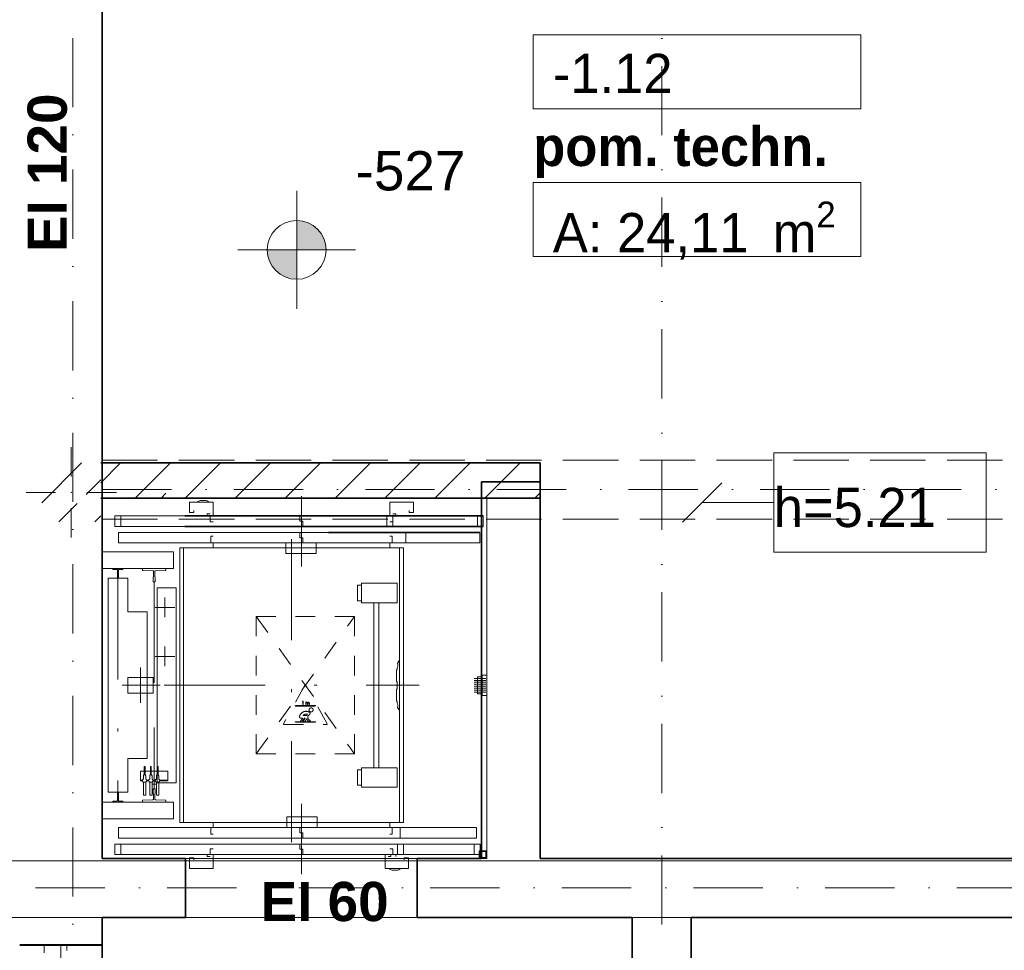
# Model space of a CAD drawing. Header units: millimetres. Extents: x -34676 to 172266, y 39940 to 476087.
# Tile 12 of 256: x -10845 to -5830, y 245973 to 250716. Entities that reach past the tile are written whole.
import ezdxf

# ---------------------------------------------------------------- set-up
doc = ezdxf.new("R2010")
doc.units = ezdxf.units.MM
doc.header["$MEASUREMENT"] = 0
for name, pattern in [('DASHED', [2, 1, -1]), ('Krawędzie ukryte', [3.912222, 2.822222, -1.09]), ('Kropki i Kreski', [6.702778, 3.527778, -1.763889, 0, -1.411111]), ('TRAZO_Y_PUNTO', [10.3, 5.15, -2.5, 0.15, -2.5])]:
    doc.linetypes.add(name, pattern=pattern)
for name, color, linetype in [('#podkład', 252, 'Continuous'), ('- strefy pomieszczeń', 7, 'Continuous'), ('Drzwi Archicad', 7, 'Continuous'), ('Konstrukcja - Belki', 7, 'Continuous'), ('Konstrukcja - Siatka mod', 7, 'Continuous'), ('Konstrukcja - Stropy', 7, 'Continuous'), ('Konstrukcja - Słupy', 7, 'Continuous'), ('Konstrukcja - Ściany działowe', 7, 'Continuous'), ('Konstrukcja - Ściany nośne wew..P', 7, 'Continuous'), ('Opisy - Etykiety', 7, 'Continuous'), ('Opisy - Tekst', 7, 'Continuous'), ('Wnętrze - Wyposażenie', 7, 'Continuous'), ('Wykończenie - Podłogi', 7, 'Continuous'), ('Wymiarowanie - Poziomy', 7, 'Continuous')]:
    doc.layers.add(name, color=color, linetype=linetype)
doc.styles.add('STYL_AUTOMATYCZNY_4', font='arial.ttf')
doc.styles.add('STYL_AUTOMATYCZNY_5', font='arial.ttf')
doc.styles.add('STYL_AUTOMATYCZNY_6', font='txt')
doc.styles.add('STYL_AUTOMATYCZNY_7', font='txt')
doc.styles.add('STYL_AUTOMATYCZNY_9', font='txt')

# ---------------------------------------------------------------- blocks, each defined once
blk = doc.blocks.new('SDFGHB')
at = {"layer": 'Konstrukcja - Słupy', "linetype": 'Continuous', "lineweight": 25}
h = blk.add_hatch(dxfattribs=at)
h.set_pattern_fill('Beton_zbrojony_0001', color=252, style=0, pattern_type=2)
h.set_pattern_definition([(45, (-208051.03, 747718.2), (-183.84776, 183.84776), []), (45, (-208142.95, 747810.13), (-183.84776, 183.84776), [195, -65])])
h.paths.add_polyline_path([(34290, 468156.5), (34590, 468156.5), (34590, 468456.5), (34290, 468456.5)])
at = {"layer": 'Konstrukcja - Ściany działowe', "linetype": 'Continuous', "lineweight": 13}
h = blk.add_hatch(dxfattribs=at)
h.set_pattern_fill('Bloczki_ceramiczne_0001', color=252, style=0, pattern_type=2)
h.set_pattern_definition([(45, (-208051.03, 747718.21), (-127.27922, 127.27922), [])])
h.paths.add_polyline_path([(34590, 468276.5), (36829.3, 468276.5), (36829.3, 468456.5), (34590, 468456.5)])
at = {"layer": 'Wymiarowanie - Poziomy', "linetype": 'Continuous', "lineweight": 13}
for points in [[(35588.7, 469542.3), (35738.7, 469542.3), (35727.3, 469599.7), (35694.7, 469648.4), (35646.1, 469680.9), (35588.7, 469692.3)], [(35588.7, 469542.3), (35438.7, 469542.3), (35450.1, 469484.9), (35482.6, 469436.2), (35531.3, 469403.7), (35588.7, 469392.3)]]:
    blk.add_hatch(color=252, dxfattribs=at).paths.add_polyline_path(points)
at = {"layer": '- strefy pomieszczeń', "color": 252, "linetype": 'Continuous', "lineweight": 13, "ltscale": 100}
for p, q in [((36793.1, 470638.2), (38462.2, 470638.2)), ((36793.1, 470261.7), (36793.1, 470638.2)), ((38462.2, 470638.2), (38462.2, 470261.7)), ((38462.2, 470261.7), (36793.1, 470261.7)), ((36793.1, 469885.3), (38462.2, 469885.3)), ((36793.1, 469508.8), (36793.1, 469885.3)), ((38462.2, 469885.3), (38462.2, 469508.8)), ((38462.2, 469508.8), (36793.1, 469508.8))]:
    blk.add_line(p, q, dxfattribs=at)
at = {"layer": 'Drzwi Archicad', "color": 252, "linetype": 'Continuous', "lineweight": 35, "ltscale": 100}
for p, q in [((35022.6, 466140.5), (35022.6, 466440.5)), ((35022.6, 466140.5), (35022.6, 466440.5)), ((36202.5, 466140.5), (36202.5, 466440.5)), ((36202.6, 466140.5), (36202.6, 466440.5)), ((34302.7, 465999.2), (34177.7, 465999.2)), ((34417.7, 465999.2), (34302.7, 465999.2)), ((34417.7, 465999.2), (34302.7, 465999.2)), ((34597.7, 465999.2), (34417.7, 465999.2))]:
    blk.add_line(p, q, dxfattribs=at)
at = {"layer": 'Drzwi Archicad', "color": 252, "linetype": 'Continuous', "lineweight": 13, "ltscale": 100}
for p, q in [((34417.7, 465999.2), (34302.7, 465999.2)), ((34302.7, 465999.2), (34302.7, 465959.2)), ((34417.7, 465971.2), (34417.7, 465999.2))]:
    blk.add_line(p, q, dxfattribs=at)
at = {"layer": 'Konstrukcja - Belki', "color": 252, "linetype": 'Krawędzie ukryte', "lineweight": 13, "ltscale": 100}
for p, q in [((34597.4, 468470.5), (40527.6, 468470.5)), ((34597.4, 468170.5), (34597.4, 468470.5)), ((34597.4, 468170.5), (40527.6, 468170.5))]:
    blk.add_line(p, q, dxfattribs=at)
at = {"layer": 'Konstrukcja - Belki', "color": 252, "linetype": 'Kropki i Kreski', "lineweight": 13, "ltscale": 100}
for p, q in [((34597.4, 468320.5), (40527.6, 468320.5)), ((34387.5, 465999.2), (34387.7, 463960.7))]:
    blk.add_line(p, q, dxfattribs=at)
at = {"layer": 'Konstrukcja - Belki', "color": 252, "linetype": 'Krawędzie ukryte', "lineweight": 35, "ltscale": 100}
for p, q in [((34177.5, 465999.2), (34597.5, 465999.2)), ((34597.5, 465999.2), (34597.7, 463960.8))]:
    blk.add_line(p, q, dxfattribs=at)
at = {"layer": 'Konstrukcja - Siatka mod', "color": 252, "linetype": 'Kropki i Kreski', "lineweight": 13, "ltscale": 100}
for p, q in [((34447.6, 457531.6), (34447.6, 474496.4)), ((37447.6, 474501.1), (37447.6, 457531.6)), ((20180, 466290.5), (49624.6, 466290.5))]:
    blk.add_line(p, q, dxfattribs=at)
at = {"layer": 'Konstrukcja - Stropy', "color": 252, "linetype": 'Continuous', "lineweight": 13, "ltscale": 100, "flags": 128}
for points in [[(40677.6, 471821), (20507.6, 471821), (20507.6, 466151.8), (22777.6, 466151.8), (22777.6, 463958.8), (31597.6, 463958.8), (31597.6, 466140.5), (40677.6, 466140.5)], [(22777.6, 458509.7), (34592.6, 458509.7), (34592.6, 463961.5), (37297.6, 463961.5), (37297.6, 458509.7), (49718.3, 458509.7), (49718.3, 471788.6), (40377.6, 471788.6), (40377.6, 466428.5), (30297.6, 466428.5), (30297.6, 467849.4), (22777.6, 467849.4)]]:
    blk.add_lwpolyline(points, close=True, dxfattribs=at)
at = {"layer": 'Konstrukcja - Słupy', "color": 252, "linetype": 'Continuous', "lineweight": 0, "ltscale": 100}
for p, q in [((34440, 468386.5), (34440, 468536.5)), ((34360, 468306.5), (34210, 468306.5)), ((34520, 468306.5), (34670, 468306.5)), ((34440, 468226.5), (34440, 468076.5))]:
    blk.add_line(p, q, dxfattribs=at)
blk.add_point((34440, 468306.5), dxfattribs=at)
at = {"layer": 'Konstrukcja - Ściany działowe', "color": 252, "linetype": 'Continuous', "lineweight": 35, "ltscale": 100, "flags": 128}
for points in [[(36829.3, 468456.5), (34590, 468456.5)], [(36829.3, 468276.5), (36829.3, 468456.5)], [(34590, 468276.5), (36829.3, 468276.5)]]:
    blk.add_lwpolyline(points, dxfattribs=at)
at = {"layer": 'Konstrukcja - Ściany nośne wew..P', "color": 252, "linetype": 'Continuous', "lineweight": 35, "ltscale": 100}
for p, q in [((36202.6, 466140.5), (36202.6, 466440.5)), ((34302.7, 465999.2), (34177.7, 465999.2)), ((34417.7, 465999.2), (34302.7, 465999.2)), ((34597.7, 465999.2), (34417.7, 465999.2))]:
    blk.add_line(p, q, dxfattribs=at)
at = {"layer": 'Konstrukcja - Ściany nośne wew..P', "color": 252, "linetype": 'Continuous', "lineweight": 35, "ltscale": 100, "flags": 128}
for points in [[(34597.5, 466440.5), (34597.6, 471090.5)], [(36829.3, 468360.5), (36529.3, 468360.5)], [(36529.3, 468360.5), (36529.3, 466440.5)], [(36829.3, 466440.5), (36829.3, 468360.5)], [(35022.6, 466440.5), (34597.5, 466440.5)], [(36529.3, 466440.5), (36202.6, 466440.5)], [(39347.6, 466440.5), (36829.3, 466440.5)], [(34597.5, 466000.5), (34597.5, 466140.5)], [(34597.5, 466140.5), (35022.6, 466140.5)], [(36202.6, 466140.5), (36529.3, 466140.5)], [(36529.3, 466140.5), (36829.3, 466140.5)], [(36829.3, 466140.5), (37297.6, 466140.5)], [(37297.6, 466140.5), (37297.6, 465670.5)], [(37597.6, 465670.5), (37597.6, 466140.5)], [(37597.6, 466140.5), (39347.6, 466140.5)], [(34177.5, 466000.5), (34597.5, 466000.5)], [(34597.7, 466000.5), (34177.7, 466000.5)], [(34597.7, 465999.2), (34597.7, 466000.5)]]:
    blk.add_lwpolyline(points, dxfattribs=at)
at = {"layer": 'Opisy - Etykiety', "color": 252, "linetype": 'Continuous', "lineweight": 13, "ltscale": 100}
for p, q in [((39100, 468508.3), (38018.2, 468508.3)), ((38018.2, 468508.3), (38018.2, 468002.4)), ((39100, 468002.4), (39100, 468508.3)), ((37754.1, 468355.4), (37554.1, 468155.4)), ((37654.1, 468255.4), (38018.2, 468255.4)), ((38018.2, 468002.4), (39100, 468002.4))]:
    blk.add_line(p, q, dxfattribs=at)
at = {"layer": 'Wnętrze - Wyposażenie', "color": 252, "linetype": 'Continuous', "lineweight": 13, "ltscale": 100}
for p, q in [((34897.6, 468276.5), (34922.6, 468301.5)), ((34597.6, 466440.5), (34597.6, 468276.5)), ((34922.6, 468276.5), (34597.6, 468276.5)), ((35042.6, 468256.5), (35162.6, 468256.5)), ((35042.6, 468203.5), (35042.6, 468256.5)), ((35082.6, 468256.5), (35087.2, 468260.3)), ((35082.6, 468256.5), (35082.6, 468256.5)), ((35087.2, 468260.3), (35092.9, 468263.3)), ((35092.9, 468263.3), (35098.8, 468265)), ((35098.8, 468265), (35105.1, 468265.5)), ((35120.1, 468265.5), (35105, 468265.5)), ((35126.3, 468265), (35120.1, 468265.5)), ((35132.2, 468263.3), (35126.3, 468265)), ((35137.9, 468260.3), (35132.2, 468263.3)), ((35142.6, 468256.5), (35137.9, 468260.3)), ((35142.6, 468256.5), (35142.6, 468256.5)), ((35162.6, 468256.5), (35162.6, 468186.5)), ((36062.6, 468256.5), (36062.6, 468186.5)), ((36182.6, 468256.5), (36062.6, 468256.5)), ((36178.6, 468276.5), (36197.6, 468276.5)), ((36178.6, 468276.5), (36557.6, 468276.5)), ((36182.6, 468203.5), (36182.6, 468256.5)), ((36557.6, 468276.5), (36557.6, 466440.5)), ((35064.6, 468203.5), (35042.6, 468203.5)), ((35064.6, 468213.5), (35064.6, 468203.5)), ((36160.6, 468213.5), (36160.6, 468203.5)), ((36160.6, 468203.5), (36182.6, 468203.5)), ((34662.6, 468186.5), (34662.6, 468132.5)), ((36077.6, 468186.5), (34662.6, 468186.5)), ((36538.6, 468186.5), (34662.6, 468186.5)), ((34692.6, 468132.5), (34692.6, 468186.5)), ((35132.6, 468196.5), (35147.6, 468196.5)), ((35132.6, 468186.5), (35132.6, 468196.5)), ((35147.6, 468186.5), (35147.6, 468156.5)), ((35162.6, 468156.5), (35147.6, 468156.5)), ((35212.6, 468186.5), (35212.6, 468186.5)), ((35562.6, 468186.5), (35212.6, 468186.5)), ((35562.6, 468186.5), (35212.6, 468186.5)), ((35562.6, 468186.5), (35562.6, 468186.5)), ((35605.1, 468186.5), (35605.1, 468159.5)), ((35605.1, 468159.5), (35620.1, 468159.5)), ((35620.1, 468159.5), (35620.1, 468132.5)), ((35662.6, 468186.5), (35662.6, 468186.5)), ((36012.6, 468186.5), (35662.6, 468186.5)), ((36012.6, 468186.5), (35662.6, 468186.5)), ((36012.6, 468186.5), (36012.6, 468186.5)), ((36047.6, 468186.5), (36047.6, 468132.5)), ((36062.6, 468156.5), (36077.6, 468156.5)), ((36092.6, 468196.5), (36077.6, 468196.5)), ((36077.6, 468132.5), (36077.6, 468186.5)), ((36077.6, 468186.5), (36077.6, 468156.5)), ((36092.6, 468186.5), (36092.6, 468196.5)), ((36508.6, 468186.5), (36508.6, 468132.5)), ((36538.6, 468132.5), (36538.6, 468186.5)), ((36077.6, 468132.5), (34662.6, 468132.5)), ((36538.6, 468132.5), (34662.6, 468132.5)), ((34680.6, 468102.5), (34680.6, 468048.5)), ((36144.6, 468102.5), (34680.6, 468102.5)), ((36520.6, 468102.5), (34680.6, 468102.5)), ((36520.6, 468102.5), (34844.6, 468102.5)), ((35562.6, 468132.5), (35212.6, 468132.5)), ((35562.6, 468102.5), (35212.6, 468102.5)), ((35562.6, 468102.5), (35212.6, 468102.5)), ((35212.6, 468102.5), (35212.6, 468102.5)), ((35562.6, 468102.5), (35562.6, 468102.5)), ((35605.1, 468075.5), (35605.1, 468102.5)), ((36012.6, 468132.5), (35662.6, 468132.5)), ((36012.6, 468102.5), (35662.6, 468102.5)), ((36012.6, 468102.5), (35662.6, 468102.5)), ((35662.6, 468102.5), (35662.6, 468102.5)), ((36012.6, 468102.5), (36012.6, 468102.5)), ((36144.6, 468048.5), (36144.6, 468102.5)), ((36520.6, 468048.5), (36520.6, 468102.5)), ((35162.6, 468082.5), (35150.6, 468082.5)), ((35150.6, 468082.5), (35150.6, 468048.5)), ((35620.1, 468075.5), (35605.1, 468075.5)), ((35620.1, 468048.5), (35620.1, 468075.5)), ((36062.6, 468082.5), (36074.6, 468082.5)), ((36074.6, 468048.5), (36074.6, 468082.5)), ((34960.6, 468003.5), (34597.6, 468003.5)), ((34597.6, 468003.5), (34597.6, 467918.5)), ((34680.6, 468048.5), (36144.6, 468048.5)), ((34680.6, 468048.5), (34680.6, 468048.5)), ((36144.6, 468048.5), (34680.6, 468048.5)), ((34680.6, 468048.5), (36520.6, 468048.5)), ((36520.6, 468048.5), (34680.6, 468048.5)), ((36520.6, 468048.5), (34844.6, 468048.5)), ((34960.6, 467918.5), (34960.6, 468003.5)), ((34992.6, 466623.5), (34992.6, 468023.5)), ((34992.6, 468023.5), (36132.6, 468023.5)), ((35012.6, 468023.5), (36112.6, 468023.5)), ((35012.6, 468023.5), (35012.6, 467898.5)), ((35012.6, 468023.5), (35012.6, 466623.5)), ((35162.6, 468023.5), (35162.6, 468048.5)), ((35562.6, 468048.5), (35212.6, 468048.5)), ((35313.6, 468048.5), (35461.6, 468048.5)), ((35313.6, 468048.5), (35313.6, 468048.5)), ((35461.6, 468048.5), (35461.6, 468048.5)), ((35532.6, 468048.5), (35532.6, 467994.5)), ((36012.6, 468048.5), (35662.6, 468048.5)), ((35687.6, 467994.5), (35687.6, 468048.5)), ((36062.6, 468048.5), (35900.6, 468048.5)), ((36112.6, 468023.5), (35900.6, 468023.5)), ((36062.6, 468023.5), (36062.6, 468048.5)), ((36112.6, 468048.5), (36112.6, 468048.5)), ((36112.6, 468048.5), (36112.6, 468048.5)), ((36112.6, 468048.5), (36112.6, 468048.5)), ((36112.6, 468023.5), (36112.6, 466623.5)), ((36112.6, 468023.5), (36112.6, 467898.5)), ((36132.6, 468023.5), (36132.6, 466623.5)), ((35532.6, 467994.5), (35687.6, 467994.5)), ((34597.6, 467918.5), (34960.6, 467918.5)), ((34652.6, 467914.5), (34652.6, 467917.5)), ((34701.6, 467918.5), (34653.6, 467918.5)), ((34674.1, 467913.5), (34653.6, 467913.5)), ((34675.1, 467912.5), (34675.1, 467869.5)), ((34680.1, 467869.5), (34680.1, 467912.5)), ((34681.1, 467913.5), (34701.6, 467913.5)), ((34702.6, 467917.5), (34702.6, 467914.5)), ((34802.6, 467918.5), (34802.6, 467911.4)), ((34802.6, 467918.5), (34922.6, 467918.5)), ((34855.6, 467907.3), (34805.5, 467908.4)), ((34858.6, 467876.9), (34858.6, 467904.3)), ((34866.6, 467876.9), (34866.6, 467904.3)), ((34869.5, 467907.3), (34919.6, 467908.4)), ((34922.6, 467918.5), (34922.6, 467911.4)), ((34727.6, 467868.5), (34627.6, 467868.5)), ((34627.6, 467868.5), (34627.6, 466778.5)), ((34679.1, 467868.5), (34676.1, 467868.5)), ((34677.6, 467868.5), (34677.6, 467463.5)), ((34677.6, 467868.5), (34677.6, 467588.5)), ((34727.6, 467697.5), (34727.6, 467868.5)), ((34858.2, 467876.5), (34858.1, 467876.5)), ((34858.1, 467851.5), (34858.1, 467876.5)), ((34859.1, 467850.5), (34858.1, 467851.5)), ((34859.1, 467850.5), (34866.1, 467850.5)), ((34862.6, 467850.5), (34862.6, 467463.5)), ((34866.1, 467850.5), (34867.1, 467851.5)), ((34867.1, 467876.5), (34867, 467876.5)), ((34867.1, 467851.5), (34867.1, 467876.5)), ((34877.6, 467820.5), (34877.6, 466826.5)), ((34974.6, 467820.5), (34877.6, 467820.5)), ((34974.6, 467820.5), (34974.6, 466826.5)), ((35918.5, 467833.5), (35898.5, 467833.5)), ((35898.5, 467833.5), (35898.5, 467754)), ((36101, 467843.5), (35918.5, 467843.5)), ((35918.5, 467843.5), (35918.5, 467744)), ((36101, 467744), (36101, 467843.5)), ((35898.5, 467754), (35918.5, 467754)), ((35918.5, 467744), (36101, 467744)), ((35981.6, 467744), (35981.6, 466903)), ((36006.6, 466903), (36006.6, 467744)), ((34827.6, 467697.5), (34727.6, 467697.5)), ((34827.6, 467697.5), (34827.6, 466949.5)), ((36112.5, 467451.3), (36101.6, 467436.6)), ((36112.6, 467195.7), (36112.5, 467451.3)), ((36099.5, 467405.2), (36097.5, 467400.3)), ((36097.5, 467388.4), (36097.5, 467400.3)), ((36099.5, 467405.2), (36100.3, 467410.2)), ((36101.6, 467436.8), (36101.6, 467436.8)), ((36103.5, 467433.6), (36103.5, 467419.7)), ((34727.6, 467363.5), (34727.6, 467283.5)), ((34857.6, 467363.5), (34727.6, 467363.5)), ((34857.6, 467363.5), (34857.6, 467283.5)), ((36096.1, 467371.7), (36096.1, 467371.7)), ((36096.1, 467371.3), (36096.1, 467371.3)), ((36096.1, 467371.3), (36096.1, 467361.4)), ((36096.1, 467368.9), (36096.1, 467368.9)), ((36096.1, 467368.5), (36096.1, 467368.5)), ((36097.6, 467355.6), (36097.6, 467344)), ((36492.6, 467358.5), (36552.6, 467358.5)), ((36492.6, 467348.5), (36552.6, 467348.5)), ((36497.6, 467358.5), (36508.6, 467358.5)), ((36497.6, 467348.5), (36508.6, 467348.5)), ((36508.6, 467367), (36533.6, 467367)), ((36508.6, 467367), (36508.6, 467280)), ((36533.6, 467375), (36533.6, 467272)), ((36533.6, 467375), (36557.6, 467375)), ((36557.6, 467375), (36557.6, 467272)), ((36098.5, 467304), (36097.5, 467301.1)), ((36097.5, 467289.2), (36097.5, 467301.1)), ((36097.6, 467344), (36099.5, 467339.4)), ((36099.5, 467306), (36098.5, 467304)), ((36099.5, 467306), (36099.5, 467339.4)), ((36492.6, 467338.5), (36552.6, 467338.5)), ((36492.6, 467328.5), (36552.6, 467328.5)), ((36492.6, 467318.5), (36552.6, 467318.5)), ((36492.6, 467308.5), (36552.6, 467308.5)), ((36492.6, 467298.5), (36552.6, 467298.5)), ((36497.6, 467338.5), (36508.6, 467338.5)), ((36497.6, 467328.5), (36508.6, 467328.5)), ((36497.6, 467318.5), (36508.6, 467318.5)), ((36497.6, 467308.5), (36508.6, 467308.5)), ((36497.6, 467298.5), (36508.6, 467298.5)), ((34727.6, 467283.5), (34857.6, 467283.5)), ((36096.1, 467272), (36096.1, 467272.1)), ((36096.1, 467272), (36096.1, 467262.2)), ((36096.1, 467269.2), (36096.1, 467269.3)), ((36097.6, 467256.4), (36097.6, 467244.8)), ((36492.6, 467288.5), (36552.6, 467288.5)), ((36497.6, 467288.5), (36508.6, 467288.5)), ((36508.6, 467280), (36533.6, 467280)), ((36533.6, 467272), (36557.6, 467272)), ((36097.6, 467244.8), (36099.5, 467240.2)), ((36101.6, 467208.7), (36101.6, 467208.7)), ((36101.6, 467208.7), (36112.6, 467195.7)), ((36103.3, 467226), (36103.6, 467225.7)), ((36103.6, 467225.7), (36103.5, 467211.9)), ((34862.6, 466796.5), (34862.6, 467108.5)), ((34862.6, 466796.5), (34862.6, 467108.5)), ((34727.6, 466949.5), (34727.6, 466778.5)), ((34827.6, 466949.5), (34727.6, 466949.5)), ((34811.2, 466910.3), (34811.2, 466866.7)), ((34816, 466910.3), (34811.2, 466910.3)), ((34816, 466866.7), (34816, 466910.3)), ((34843.2, 466910.3), (34843.2, 466866.7)), ((34848, 466910.3), (34843.2, 466910.3)), ((34848, 466866.7), (34848, 466910.3)), ((34877.2, 466910.3), (34877.2, 466866.7)), ((34882, 466910.3), (34877.2, 466910.3)), ((34882, 466866.7), (34882, 466910.3)), ((36101, 466903), (35918.5, 466903)), ((35918.5, 466903), (35918.5, 466803.5)), ((36101, 466803.5), (36101, 466903)), ((34811.2, 466886.5), (34792.6, 466886.5)), ((34792.6, 466886.5), (34792.6, 466836.5)), ((34807.6, 466845.6), (34805.1, 466845.6)), ((34805.1, 466845.6), (34805.1, 466841.6)), ((34807.6, 466862.7), (34808.6, 466863.7)), ((34807.6, 466845.6), (34807.6, 466862.7)), ((34808.6, 466866.2), (34809.1, 466866.7)), ((34808.6, 466863.7), (34808.6, 466866.2)), ((34809.1, 466866.7), (34818.1, 466866.7)), ((34843.2, 466886.5), (34816, 466886.5)), ((34818.1, 466866.7), (34818.6, 466866.2)), ((34818.6, 466866.2), (34818.6, 466863.7)), ((34818.6, 466863.7), (34819.6, 466862.7)), ((34819.6, 466862.7), (34819.6, 466845.6)), ((34822.1, 466845.6), (34819.6, 466845.6)), ((34822.1, 466841.6), (34822.1, 466845.6)), ((34837.1, 466845.6), (34839.6, 466845.6)), ((34839.6, 466845.6), (34837.1, 466845.6)), ((34837.1, 466841.6), (34837.1, 466845.6)), ((34839.6, 466862.7), (34840.6, 466863.7)), ((34839.6, 466845.6), (34839.6, 466862.7)), ((34840.6, 466866.2), (34841.1, 466866.7)), ((34840.6, 466863.7), (34840.6, 466866.2)), ((34841.1, 466866.7), (34850.1, 466866.7)), ((34877.2, 466886.5), (34848, 466886.5)), ((34850.1, 466866.7), (34850.6, 466866.2)), ((34850.6, 466866.2), (34850.6, 466863.7)), ((34850.6, 466863.7), (34851.6, 466862.7)), ((34851.6, 466862.7), (34851.6, 466845.6)), ((34851.6, 466845.6), (34854.1, 466845.6)), ((34854.1, 466845.6), (34851.6, 466845.6)), ((34854.1, 466845.6), (34854.1, 466841.6)), ((34871.1, 466845.6), (34873.6, 466845.6)), ((34873.6, 466845.6), (34871.1, 466845.6)), ((34871.1, 466845.6), (34873.6, 466845.6)), ((34871.1, 466841.6), (34871.1, 466845.6)), ((34873.6, 466862.7), (34874.6, 466863.7)), ((34873.6, 466845.6), (34873.6, 466862.7)), ((34874.6, 466866.2), (34875.1, 466866.7)), ((34874.6, 466863.7), (34874.6, 466866.2)), ((34875.1, 466866.7), (34884.1, 466866.7)), ((34932.6, 466886.5), (34882, 466886.5)), ((34884.1, 466866.7), (34884.6, 466866.2)), ((34884.6, 466866.2), (34884.6, 466863.7)), ((34884.6, 466863.7), (34885.6, 466862.7)), ((34885.6, 466862.7), (34885.6, 466845.6)), ((34885.6, 466845.6), (34888.1, 466845.6)), ((34888.1, 466845.6), (34885.6, 466845.6)), ((34885.6, 466845.6), (34888.1, 466845.6)), ((34888.1, 466845.6), (34888.1, 466841.6)), ((34932.6, 466836.5), (34932.6, 466886.5)), ((35918.5, 466893), (35898.5, 466893)), ((35898.5, 466893), (35898.5, 466813.5)), ((34792.6, 466839.5), (34801.7, 466839.5)), ((34792.6, 466836.5), (34801.7, 466836.5)), ((34805.1, 466841.6), (34801.7, 466841.6)), ((34801.7, 466841.6), (34801.7, 466833.9)), ((34801.7, 466833.9), (34805.1, 466833.9)), ((34805.1, 466829.9), (34805.1, 466833.9)), ((34822.1, 466830), (34805.1, 466829.9)), ((34807.6, 466829.9), (34807.6, 466763.7)), ((34819.6, 466763.7), (34819.6, 466829.9)), ((34825.6, 466841.6), (34822.1, 466841.6)), ((34822.1, 466833.9), (34825.6, 466833.9)), ((34822.1, 466833.9), (34822.1, 466830)), ((34825.6, 466833.9), (34825.6, 466841.6)), ((34825.6, 466839.5), (34833.7, 466839.5)), ((34825.6, 466836.5), (34833.7, 466836.5)), ((34837.1, 466841.6), (34833.7, 466841.6)), ((34833.7, 466841.6), (34833.7, 466833.9)), ((34833.7, 466833.9), (34837.1, 466833.9)), ((34837.1, 466830), (34837.1, 466833.9)), ((34854.1, 466829.9), (34837.1, 466830)), ((34839.6, 466829.9), (34839.6, 466763.7)), ((34851.6, 466763.7), (34851.6, 466829.9)), ((34857.6, 466841.6), (34854.1, 466841.6)), ((34854.1, 466833.9), (34857.6, 466833.9)), ((34854.1, 466833.9), (34854.1, 466829.9)), ((34854.6, 466820), (34870.6, 466820)), ((34857.6, 466833.9), (34857.6, 466841.6)), ((34857.6, 466839.5), (34867.7, 466839.5)), ((34857.6, 466836.5), (34867.7, 466836.5)), ((34859.1, 466796.5), (34858.1, 466795.5)), ((34858.1, 466795.5), (34858.1, 466770.5)), ((34859.1, 466796.5), (34866.1, 466796.5)), ((34862.6, 466820), (34862.6, 466824)), ((34862.6, 466820), (34862.6, 466816.4)), ((34866.1, 466796.5), (34867.1, 466795.5)), ((34867.1, 466795.5), (34867.1, 466770.5)), ((34871.1, 466841.6), (34867.7, 466841.6)), ((34867.7, 466841.6), (34867.7, 466833.9)), ((34867.7, 466833.9), (34871.1, 466833.9)), ((34871.1, 466829.9), (34871.1, 466833.9)), ((34888.1, 466829.9), (34871.1, 466829.9)), ((34873.6, 466829.9), (34873.6, 466763.7)), ((34974.6, 466826.5), (34877.6, 466826.5)), ((34885.6, 466828.5), (34885.6, 466829.9)), ((34885.6, 466763.7), (34885.6, 466828.5)), ((34891.6, 466841.6), (34888.1, 466841.6)), ((34888.1, 466833.9), (34891.6, 466833.9)), ((34888.1, 466833.9), (34888.1, 466829.9)), ((34891.6, 466833.9), (34891.6, 466841.6)), ((34891.6, 466839.5), (34932.6, 466839.5)), ((34891.6, 466836.5), (34932.6, 466836.5)), ((35898.5, 466813.5), (35918.5, 466813.5)), ((35918.5, 466803.5), (36101, 466803.5)), ((34727.6, 466778.5), (34627.6, 466778.5)), ((34675.1, 466734.5), (34675.1, 466777.5)), ((34679.1, 466778.5), (34676.1, 466778.5)), ((34680.1, 466777.5), (34680.1, 466734.5)), ((34807.6, 466763.7), (34808.6, 466762.7)), ((34808.6, 466762.7), (34818.6, 466762.7)), ((34818.6, 466762.7), (34819.6, 466763.7)), ((34839.6, 466763.7), (34840.6, 466762.7)), ((34840.6, 466762.7), (34850.6, 466762.7)), ((34850.6, 466762.7), (34851.6, 466763.7)), ((34858.2, 466770.5), (34858.1, 466770.5)), ((34858.6, 466770.1), (34858.6, 466742.6)), ((34866.6, 466770.1), (34866.6, 466742.6)), ((34867.1, 466770.5), (34867, 466770.5)), ((34873.6, 466763.7), (34874.6, 466762.7)), ((34874.6, 466762.7), (34884.6, 466762.7)), ((34884.6, 466762.7), (34885.6, 466763.7)), ((34960.6, 466728.5), (34597.6, 466728.5)), ((34597.6, 466728.5), (34597.6, 466643.5)), ((34652.6, 466732.5), (34652.6, 466729.5)), ((34674.1, 466733.5), (34653.6, 466733.5)), ((34701.6, 466728.5), (34653.6, 466728.5)), ((34681.1, 466733.5), (34701.6, 466733.5)), ((34702.6, 466729.5), (34702.6, 466732.5)), ((34802.6, 466728.5), (34802.6, 466735.5)), ((34802.6, 466728.5), (34922.6, 466728.5)), ((34855.6, 466739.6), (34805.5, 466738.5)), ((34869.5, 466739.6), (34919.6, 466738.5)), ((34922.6, 466728.5), (34922.6, 466735.5)), ((34960.6, 466643.5), (34960.6, 466728.5)), ((36112.6, 466623.5), (36112.6, 466717.5)), ((35537.6, 466652.5), (35537.6, 466598.5)), ((35692.6, 466652.5), (35537.6, 466652.5)), ((35692.6, 466598.5), (35692.6, 466652.5)), ((34597.6, 466643.5), (34960.6, 466643.5)), ((34680.6, 466598.5), (34868.6, 466598.5)), ((36114.6, 466598.5), (34680.6, 466598.5)), ((34680.6, 466598.5), (34680.6, 466544.5)), ((34680.6, 466598.5), (36114.6, 466598.5)), ((34680.6, 466598.5), (34680.6, 466598.5)), ((36504.6, 466598.5), (34680.6, 466598.5)), ((34680.6, 466598.5), (36504.6, 466598.5)), ((34992.6, 466623.5), (36132.6, 466623.5)), ((35112.6, 466598.5), (35112.6, 466598.5)), ((35112.6, 466598.5), (35112.6, 466598.5)), ((35112.6, 466598.5), (35112.6, 466598.5)), ((35150.6, 466598.5), (35150.6, 466564.5)), ((35162.6, 466623.5), (35162.6, 466598.5)), ((35212.6, 466598.5), (35562.6, 466598.5)), ((35605.1, 466598.5), (35605.1, 466571.5)), ((35662.6, 466598.5), (36012.6, 466598.5)), ((35911.6, 466598.5), (35763.6, 466598.5)), ((35763.6, 466598.5), (35763.6, 466598.5)), ((36112.6, 466623.5), (35900.6, 466623.5)), ((36062.6, 466598.5), (35900.6, 466598.5)), ((35911.6, 466598.5), (35911.6, 466598.5)), ((36062.6, 466623.5), (36062.6, 466598.5)), ((36074.6, 466564.5), (36074.6, 466598.5)), ((36114.6, 466544.5), (36114.6, 466598.5)), ((36504.6, 466544.5), (36504.6, 466598.5)), ((36504.6, 466598.5), (36504.6, 466598.5)), ((36544.6, 466598.5), (36544.6, 466598.5)), ((34680.6, 466544.5), (35774.6, 466544.5)), ((34680.6, 466544.5), (34868.6, 466544.5)), ((34680.6, 466544.5), (36114.6, 466544.5)), ((34680.6, 466544.5), (36504.6, 466544.5)), ((35162.6, 466564.5), (35150.6, 466564.5)), ((35212.6, 466544.5), (35562.6, 466544.5)), ((35212.6, 466544.5), (35562.6, 466544.5)), ((35212.6, 466544.5), (35212.6, 466544.5)), ((35562.6, 466544.5), (35562.6, 466544.5)), ((35605.1, 466571.5), (35620.1, 466571.5)), ((35620.1, 466571.5), (35620.1, 466544.5)), ((35662.6, 466544.5), (36012.6, 466544.5)), ((35662.6, 466544.5), (36012.6, 466544.5)), ((35662.6, 466544.5), (35662.6, 466544.5)), ((36012.6, 466544.5), (36012.6, 466544.5)), ((36062.6, 466564.5), (36074.6, 466564.5)), ((34662.6, 466514.5), (35400.6, 466514.5)), ((34662.6, 466514.5), (35774.6, 466514.5)), ((34662.6, 466514.5), (35042.6, 466514.5)), ((34662.6, 466514.5), (34662.6, 466460.5)), ((34662.6, 466514.5), (36132.6, 466514.5)), ((34662.6, 466514.5), (36522.6, 466514.5)), ((34692.6, 466460.5), (34692.6, 466514.5)), ((35212.6, 466514.5), (35562.6, 466514.5)), ((35605.1, 466487.5), (35605.1, 466514.5)), ((35662.6, 466514.5), (36012.6, 466514.5)), ((36102.6, 466514.5), (36102.6, 466460.5)), ((36132.6, 466460.5), (36132.6, 466514.5)), ((36492.6, 466514.5), (36492.6, 466460.5)), ((36522.6, 466460.5), (36522.6, 466514.5)), ((34662.6, 466460.5), (35042.6, 466460.5)), ((34662.6, 466460.5), (36132.6, 466460.5)), ((34662.6, 466460.5), (36522.6, 466460.5)), ((35132.6, 466460.5), (35132.6, 466450.5)), ((35132.6, 466450.5), (35147.6, 466450.5)), ((35147.6, 466460.5), (35147.6, 466490.5)), ((35162.6, 466490.5), (35147.6, 466490.5)), ((35162.6, 466390.5), (35162.6, 466460.5)), ((35212.6, 466460.5), (35212.6, 466460.5)), ((35212.6, 466460.5), (35562.6, 466460.5)), ((35212.6, 466460.5), (35562.6, 466460.5)), ((35562.6, 466460.5), (35562.6, 466460.5)), ((35620.1, 466487.5), (35605.1, 466487.5)), ((35620.1, 466460.5), (35620.1, 466487.5)), ((35662.6, 466460.5), (35662.6, 466460.5)), ((35662.6, 466460.5), (36012.6, 466460.5)), ((35662.6, 466460.5), (36012.6, 466460.5)), ((36012.6, 466460.5), (36012.6, 466460.5)), ((36038.6, 466390.5), (36038.6, 466460.5)), ((36068.6, 466450.5), (36053.6, 466450.5)), ((36062.6, 466490.5), (36077.6, 466490.5)), ((36068.6, 466460.5), (36068.6, 466450.5)), ((36077.6, 466460.5), (36077.6, 466490.5)), ((36092.6, 466460.5), (36092.6, 466450.5)), ((36557.6, 466480.5), (36517.6, 466480.5)), ((36517.6, 466480.5), (36517.6, 466440.5)), ((36552.6, 466475.5), (36522.6, 466475.5)), ((36522.6, 466475.5), (36522.6, 466445.5)), ((36522.6, 466445.5), (36552.6, 466445.5)), ((36552.6, 466445.5), (36552.6, 466475.5)), ((36557.6, 466440.5), (36557.6, 466480.5)), ((34597.6, 466440.5), (35022.6, 466440.5)), ((34597.6, 466440.5), (34597.6, 466440.5)), ((35042.6, 466443.5), (35042.6, 466390.5)), ((35064.6, 466443.5), (35042.6, 466443.5)), ((35064.6, 466433.5), (35064.6, 466443.5)), ((36136.6, 466443.5), (36158.6, 466443.5)), ((36136.6, 466433.5), (36136.6, 466443.5)), ((36158.6, 466443.5), (36158.6, 466390.5)), ((36178.6, 466440.5), (36557.6, 466440.5)), ((36517.6, 466440.5), (36557.6, 466440.5)), ((35042.6, 466390.5), (35162.6, 466390.5)), ((36158.6, 466390.5), (36038.6, 466390.5)), ((36058.6, 466390.5), (36063.2, 466386.7)), ((36058.6, 466390.5), (36058.6, 466390.5)), ((36063.2, 466386.7), (36068.9, 466383.7)), ((36068.9, 466383.7), (36074.8, 466382)), ((36074.8, 466382), (36081.1, 466381.5)), ((36096.1, 466381.5), (36081, 466381.5)), ((36102.3, 466382), (36096.1, 466381.5)), ((36108.2, 466383.7), (36102.3, 466382)), ((36113.9, 466386.7), (36108.2, 466383.7)), ((36118.6, 466390.5), (36113.9, 466386.7)), ((36118.6, 466390.5), (36118.6, 466390.5))]:
    blk.add_line(p, q, dxfattribs=at)
at = {"layer": 'Wnętrze - Wyposażenie', "color": 252, "linetype": 'TRAZO_Y_PUNTO', "lineweight": 13, "ltscale": 100}
for p, q in [((35612.6, 468286.5), (35612.6, 467928.5)), ((35562.6, 466523.5), (35562.6, 468123.5)), ((34677.6, 467868.5), (34677.6, 466778.5)), ((34862.6, 467850.5), (34862.6, 466796.5)), ((34917.6, 467670.5), (34917.6, 467770.5)), ((34867.6, 467720.5), (34917.6, 467720.5)), ((34967.6, 467720.5), (34917.6, 467720.5)), ((34917.6, 467420.5), (34917.6, 467520.5)), ((34867.6, 467470.5), (34917.6, 467470.5)), ((34967.6, 467470.5), (34917.6, 467470.5)), ((34792.6, 467413.5), (34792.6, 467233.5)), ((34700, 467323.5), (34893.8, 467323.5)), ((34912.6, 467323.5), (36212.6, 467323.5)), ((34974.6, 467323.5), (34915.6, 467323.5)), ((35612.6, 466360.5), (35612.6, 466718.5))]:
    blk.add_line(p, q, dxfattribs=at)
at = {"layer": 'Wnętrze - Wyposażenie', "color": 252, "linetype": 'Continuous', "lineweight": 35, "ltscale": 100}
for p, q in [((36538.6, 468186.5), (35018.6, 468186.5)), ((36538.6, 468132.5), (35018.6, 468132.5)), ((36538.6, 468132.5), (35376.6, 468132.5)), ((36538.6, 468132.5), (35750.6, 468132.5)), ((36520.6, 468102.5), (35750.6, 468102.5))]:
    blk.add_line(p, q, dxfattribs=at)
at = {"layer": 'Wnętrze - Wyposażenie', "color": 252, "linetype": 'Continuous', "lineweight": 18, "ltscale": 100}
blk.add_line((36520.6, 468048.5), (36520.6, 468048.5), dxfattribs=at)
at = {"layer": 'Wnętrze - Wyposażenie', "color": 252, "linetype": 'DASHED', "lineweight": 13, "ltscale": 100}
for p, q in [((35882.6, 467673.5), (35382.6, 467673.5)), ((35382.6, 467673.5), (35382.6, 466973.5)), ((35382.6, 466973.5), (35882.6, 467673.5)), ((35382.6, 467673.5), (35882.6, 466973.5)), ((35882.6, 466973.5), (35882.6, 467673.5)), ((35630.5, 467324.6), (35520.9, 467126.4)), ((35744.2, 467126.4), (35634.7, 467324.6)), ((35581.1, 467220.2), (35581.1, 467217.3)), ((35684, 467220.2), (35581.1, 467220.2)), ((35581.1, 467217.3), (35684, 467217.3)), ((35617.8, 467241.1), (35618.8, 467242.8)), ((35620.3, 467241.1), (35617.8, 467241.1)), ((35618.8, 467242.8), (35621.8, 467242.8)), ((35620.3, 467226.2), (35620.3, 467241.1)), ((35621.8, 467226.2), (35620.3, 467226.2)), ((35621.8, 467242.8), (35621.8, 467226.2)), ((35635.4, 467238.3), (35636.8, 467238.3)), ((35635.4, 467226.2), (35635.4, 467238.3)), ((35636.8, 467226.2), (35635.4, 467226.2)), ((35636.8, 467238.3), (35636.8, 467235.4)), ((35636.8, 467231.3), (35636.8, 467226.2)), ((35643.6, 467226.2), (35643.6, 467231.3)), ((35645.1, 467226.2), (35643.6, 467226.2)), ((35645.1, 467231.5), (35645.1, 467226.2)), ((35651.9, 467226.2), (35651.9, 467231.2)), ((35653.3, 467226.2), (35651.9, 467226.2)), ((35653.3, 467233.4), (35653.3, 467226.2)), ((35684, 467220.2), (35684, 467217.3)), ((35606.8, 467137.7), (35619.6, 467155.1)), ((35610.3, 467155.1), (35619.6, 467155.1)), ((35627.7, 467155.1), (35615.8, 467138.8)), ((35621.2, 467169.5), (35636.2, 467169.5)), ((35623.2, 467139.8), (35632.2, 467155.1)), ((35627.7, 467155.1), (35632.2, 467155.1)), ((35638.7, 467151.8), (35632.2, 467139.8)), ((35523, 467122.8), (35742.1, 467122.8)), ((35581.1, 467134.8), (35581.1, 467137.7)), ((35581.1, 467137.7), (35606.8, 467137.7)), ((35684, 467134.8), (35581.1, 467134.8)), ((35615.8, 467138.8), (35615.8, 467137.7)), ((35615.8, 467137.7), (35626.2, 467137.7)), ((35626.2, 467137.7), (35623.2, 467139.8)), ((35632.2, 467139.8), (35636.2, 467137.7)), ((35636.2, 467137.7), (35684, 467137.7)), ((35684, 467137.7), (35684, 467134.8)), ((35382.6, 466973.5), (35882.6, 466973.5))]:
    blk.add_line(p, q, dxfattribs=at)
blk.add_circle((35661.9, 467197.9), 10.3, dxfattribs=at)
at = {"layer": 'Wnętrze - Wyposażenie', "color": 252, "linetype": 'Continuous', "lineweight": 13, "ltscale": 100}
for centre, radius, start, end in [((34653.6, 467917.5), 1, 90, 180), ((34653.6, 467914.5), 1, 180, 270), ((34674.1, 467912.5), 1, 0, 90), ((34681.1, 467912.5), 1, 90, 180), ((34681.1, 467912.5), 1, 90, 180), ((34701.6, 467917.5), 1, 0, 90), ((34701.6, 467914.5), 1, 270, 0), ((34805.6, 467911.4), 3, 180, 268.7315), ((34855.6, 467904.3), 3, 0, 88.7315), ((34869.6, 467904.3), 3, 91.2685, 180), ((34919.6, 467911.4), 3, 271.2685, 0), ((34676.1, 467869.5), 1, 180, 270), ((34679.1, 467869.5), 1, 270, 0), ((34858.2, 467876.9), 0.4, 270, 0), ((34867, 467876.9), 0.4, 180, 270), ((36120.7, 467408.7), 20.4, 147.2533, 175.8768), ((36105, 467436.6), 3.4, 177.7174, 244.9852), ((36167.5, 467373.8), 71.5, 168.2043, 182.0544), ((36121, 467364.9), 25.2, 188.0952, 201.6366), ((36167.5, 467274.6), 71.5, 168.2043, 182.0544), ((36121, 467265.7), 25.2, 188.0952, 201.6366), ((36135.4, 467242.2), 36, 183.1863, 206.7274), ((36105, 467208.8), 3.4, 115.0148, 182.2826), ((34676.1, 466777.5), 1, 90, 180), ((34679.1, 466777.5), 1, 0, 90), ((34858.2, 466770.1), 0.4, 0, 90), ((34867, 466770.1), 0.4, 90, 180), ((34653.6, 466732.5), 1, 90, 180), ((34653.6, 466729.5), 1, 180, 270), ((34674.1, 466734.5), 1, 270, 0), ((34681.1, 466734.5), 1, 180, 270), ((34681.1, 466734.5), 1, 180, 270), ((34701.6, 466732.5), 1, 0, 90), ((34701.6, 466729.5), 1, 270, 0), ((34805.6, 466735.5), 3, 91.2685, 180), ((34855.6, 466742.6), 3, 271.2685, 0), ((34869.6, 466742.6), 3, 180, 268.7315), ((34919.6, 466735.5), 3, 0, 88.7315)]:
    blk.add_arc(centre, radius, start, end, dxfattribs=at)
at = {"layer": 'Wnętrze - Wyposażenie', "color": 252, "linetype": 'DASHED', "lineweight": 13, "ltscale": 100}
for centre, radius, start, end in [((35632.6, 467323.5), 2.4, 28.9233, 151.0767), ((35640.2, 467231.3), 5.29, 38.6725, 129.7908), ((35640.2, 467231.3), 3.39, 0, 180), ((35648.5, 467231.3), 5.29, 23.1163, 141.2157), ((35648.5, 467231.3), 3.39, 358.3302, 183.773), ((35610.3, 467164.4), 7.2, 162.6342, 189.1494), ((35610.3, 467162.3), 7.2, 171.9833, 270), ((35636.1, 467156.4), 34.3, 60.2025, 162.6342), ((35636.1, 467156.4), 19.9, 68.3898, 138.6111), ((35636.2, 467162.3), 7.2, 65.5307, 90), ((35658.5, 467159.7), 21.3, 201.9174, 252.2759), ((35658.5, 467159.7), 21.3, 135.0045, 154.7354), ((35658.5, 467159.7), 14, 121.9992, 252.2759), ((35649.1, 467174.7), 3.68, 301.9992, 337.3011), ((35653.1, 467142.9), 3.68, 252.2759, 72.2759), ((35649.5, 467179.8), 7.2, 294.5442, 60.2025), ((35523, 467125.2), 2.4, 151.0767, 270), ((35742.1, 467125.2), 2.4, 270, 28.9233)]:
    blk.add_arc(centre, radius, start, end, dxfattribs=at)
at = {"layer": 'Wykończenie - Podłogi', "color": 252, "linetype": 'Continuous', "lineweight": 13, "ltscale": 100, "flags": 128}
blk.add_lwpolyline([(36529.3, 466440.5), (36529.3, 468276.5), (34597.5, 468276.5), (34597.5, 466440.5)], close=True, dxfattribs=at)
at = {"layer": 'Wymiarowanie - Poziomy', "color": 252, "linetype": 'Continuous', "lineweight": 13, "ltscale": 100}
for p, q in [((35588.7, 469242.3), (35588.7, 469842.3)), ((35288.7, 469542.3), (35888.7, 469542.3))]:
    blk.add_line(p, q, dxfattribs=at)
blk.add_circle((35588.7, 469542.3), 150, dxfattribs=at)
at = {"layer": '- strefy pomieszczeń', "color": 252, "linetype": 'Continuous', "lineweight": 13, "char_height": 200, "attachment_point": 1}
for s, insert, style in [('\\A1;{\\pql;\\pt0,500;\\fGeneva CE|b0|i0|c0|p0;\\W1.000000;-1.12\\fGeneva CE|b0|i0|c0|p0;\\W1.000000;\\A1{\\H.66x;\\S^  ;}\\fGeneva CE|b0|i0|c0|p0;\\W1.000000;\\fGeneva CE|b0|i0|c0|p0;\\W1.000000;\\A1{\\H.66x;\\S^  ;}}', (36893.1, 470541.3), 'STYL_AUTOMATYCZNY_6'), ('\\A1;{\\pql;\\pt0,500;\\fGeneva CE|b1|i0|c0|p0;\\W1.000000;pom. techn.\\fGeneva CE|b1|i0|c0|p0;\\W1.000000;\\A1{\\H.66x;\\S^  ;}\\fGeneva CE|b1|i0|c0|p0;\\W1.000000;\\fGeneva CE|b1|i0|c0|p0;\\W1.000000;\\A1{\\H.66x;\\S^  ;}}', (36793.1, 470169.3), 'STYL_AUTOMATYCZNY_9'), ('\\A1;{\\pql;\\pt0,500;\\fGeneva CE|b0|i0|c0|p0;\\W1.000000;A: 24,11\\fGeneva CE|b0|i0|c0|p0;\\W1.000000;\\A1{\\H.66x;\\S^  ;}\\fGeneva CE|b0|i0|c0|p0;\\W1.000000; m\\fGeneva CE|b0|i0|c0|p0;\\W1.000000;\\A1{\\H.66x;\\S2^  ;}}', (36893.1, 469788.3), 'STYL_AUTOMATYCZNY_6')]:
    blk.add_mtext(s, dxfattribs=dict(at, insert=insert, style=style))
at = {"layer": 'Opisy - Etykiety', "color": 252, "linetype": 'Continuous', "lineweight": 13, "insert": (38018.2, 468228.1), "char_height": 200.007, "attachment_point": 4, "style": 'STYL_AUTOMATYCZNY_5'}
blk.add_mtext('\\A1;{\\pql;\\fGeneva|b0|i0|c0|p0;\\W1.000000;h=\\fGeneva CE|b0|i0|c0|p0;\\H0.999967x;\\W1.000000;5.21}', dxfattribs=at)
at = {"layer": 'Opisy - Tekst', "color": 252, "linetype": 'Continuous', "lineweight": 13, "insert": (34217.6, 469531.2), "char_height": 200, "attachment_point": 1, "rotation": 90, "style": 'STYL_AUTOMATYCZNY_7'}
blk.add_mtext('\\A1;{\\pql;\\fHelvetica|b1|i0|c238|p0;\\W1.000000;EI 120}', dxfattribs=at)
at = {"layer": 'Opisy - Tekst', "color": 252, "linetype": 'Continuous', "lineweight": 13, "insert": (35404.5, 466321.6), "char_height": 200, "attachment_point": 1, "style": 'STYL_AUTOMATYCZNY_7'}
blk.add_mtext('\\A1;{\\pql;\\fHelvetica|b1|i0|c238|p0;\\W1.000000;EI \\fHelvetica|b1|i0|c238|p0;\\W1.000000;6\\fHelvetica|b1|i0|c238|p0;\\W1.000000;0}', dxfattribs=at)
at = {"layer": 'Wymiarowanie - Poziomy', "color": 252, "linetype": 'Continuous', "lineweight": 13, "insert": (35888.7, 469842.3), "char_height": 200, "width": 548.974, "attachment_point": 7, "style": 'STYL_AUTOMATYCZNY_4'}
blk.add_mtext('\\A1;{\\pql;\\fArial|b0|i0|c238|p0;\\W1.000000;-527}', dxfattribs=at)

msp = doc.modelspace()

# ---------------------------------------------------------------- block references
at = {"layer": '#podkład'}
msp.add_blockref('SDFGHB', (-45022.1, -219999.6), dxfattribs=at)

doc.saveas('drawing.dxf')
